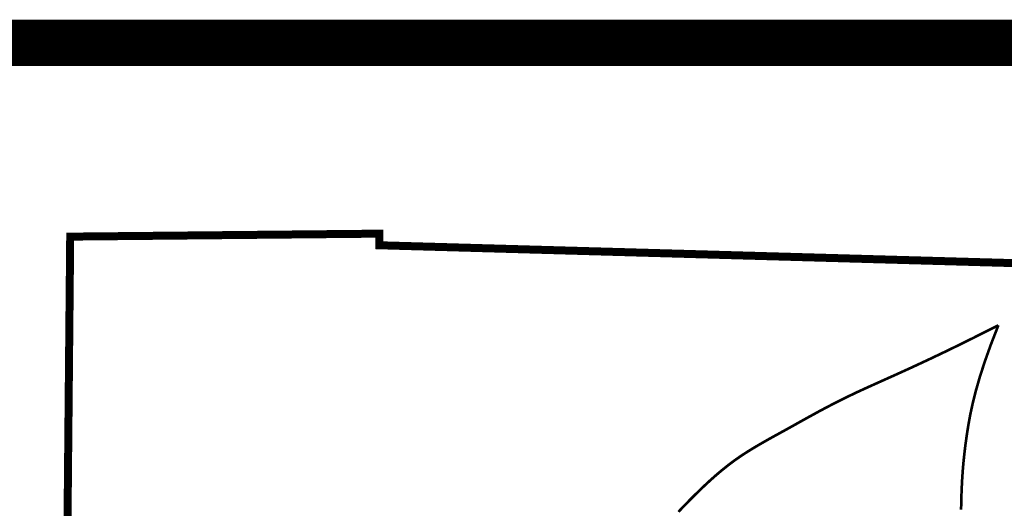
# Model space of a CAD drawing. Header units: feet. Extents: x 81 to 89.5, y 1935.2 to 1946.2.
# Tile 201 of 207: x 87.5 to 88.4, y 1937.3 to 1937.7. Entities that reach past the tile are written whole.
import ezdxf

# ---------------------------------------------------------------- set-up
doc = ezdxf.new("R2010")
doc.units = ezdxf.units.FT
doc.header["$MEASUREMENT"] = 0
for name, color, linetype in [('BELMONT-BORDER', 5, 'Continuous'), ('BORDER', 7, 'Continuous'), ('FACE', 160, 'Continuous')]:
    doc.layers.add(name, color=color, linetype=linetype)

msp = doc.modelspace()

# ---------------------------------------------------------------- linework, layer by layer
at = {"layer": 'BELMONT-BORDER', "color": 5, "const_width": 0.00691}
msp.add_lwpolyline([(87.55901, 1936.58543), (87.56782, 1937.52085), (87.83515, 1937.52341), (87.83528, 1937.51338), (88.65053, 1937.49047), (88.6506, 1937.50468), (88.80099, 1937.50171)], dxfattribs=at)
at = {"layer": 'BORDER', "const_width": 0.04}
msp.add_lwpolyline([(81.45409, 1937.68829), (88.95409, 1937.68829)], dxfattribs=at)
at = {"layer": 'FACE', "color": 5, "const_width": 0.0023}
for points in [[(88.37065, 1937.44423), (88.34797, 1937.43281), (88.328, 1937.42302), (88.31043, 1937.41465), (88.29499, 1937.40748), (88.28138, 1937.4013), (88.26932, 1937.3959), (88.25853, 1937.39105), (88.24871, 1937.38655), (88.23962, 1937.38222), (88.23114, 1937.37801), (88.22321, 1937.37392), (88.21575, 1937.36995), (88.20869, 1937.3661), (88.20195, 1937.36237), (88.19546, 1937.35875), (88.18915, 1937.35524), (88.18296, 1937.35182), (88.17688, 1937.34848), (88.1709, 1937.34516), (88.16503, 1937.34182), (88.15927, 1937.33844), (88.15361, 1937.33496), (88.14806, 1937.33135), (88.14261, 1937.32756), (88.13727, 1937.32358), (88.13203, 1937.31941), (88.12691, 1937.3151), (88.12188, 1937.31066), (88.11697, 1937.30613), (88.11216, 1937.30154), (88.10745, 1937.29692), (88.10286, 1937.2923), (88.09836, 1937.28769), (88.09395, 1937.28306)], [(88.37065, 1937.44423), (88.36423, 1937.42775), (88.35895, 1937.41297), (88.35464, 1937.3997), (88.3512, 1937.38774), (88.34848, 1937.3769), (88.34634, 1937.36699), (88.34467, 1937.35781), (88.34331, 1937.34918), (88.34217, 1937.34091), (88.3412, 1937.33289), (88.34039, 1937.32504), (88.33974, 1937.31725), (88.33923, 1937.30942), (88.33885, 1937.30148), (88.33858, 1937.29331), (88.33842, 1937.28483)]]:
    msp.add_lwpolyline(points, dxfattribs=at)

doc.saveas('drawing.dxf')
